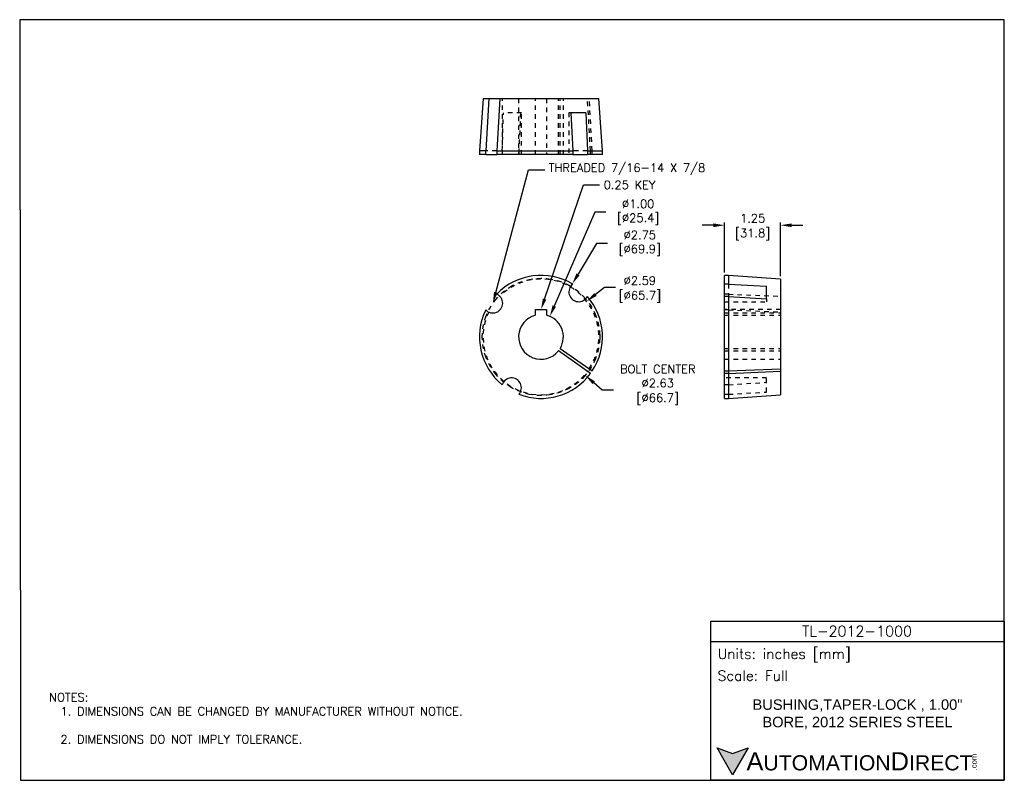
# Model space of a CAD drawing. Extents: x 909.4 to 931.4, y -8.5 to 8.5.
import ezdxf
from ezdxf import colors
from ezdxf.entities.mleader import LeaderData, LeaderLine
from ezdxf.math import Vec2, Vec3

# ---------------------------------------------------------------- set-up
doc = ezdxf.new("R2010")
doc.units = 0
doc.header["$LTSCALE"] = 4
doc.header["$MEASUREMENT"] = 0
doc.linetypes.add('CENTER2', pattern=[1.125, 0.75, -0.125, 0.125, -0.125])
doc.linetypes.add('HIDDEN2', pattern=[0.1875, 0.125, -0.0625])
doc.layers.get('0').update_dxf_attribs({"linetype": 'CONTINUOUS'})
doc.layers.get('DEFPOINTS').update_dxf_attribs({"linetype": 'CONTINUOUS'})
for name, color, linetype in [('CENTER', 40, 'CENTER2'), ('DIMENSIONS', 140, 'CONTINUOUS'), ('DIMENSIONS @ 1', 140, 'CONTINUOUS'), ('HIDDEN', 102, 'HIDDEN2'), ('TEXT', 140, 'CONTINUOUS')]:
    doc.layers.add(name, color=color, linetype=linetype)
doc.styles.add('\\M+2ABAC\\M+2A6A11', font='txt')
doc.styles.add('ROMANS', font='romans.shx')
doc.styles.get("Standard").update_dxf_attribs({"font": 'romans.shx'})
doc.dimstyles.get("Standard").update_dxf_attribs({"dimtxt": 0.1875, "dimasz": 0.25, "dimexe": 0.0625, "dimexo": 0.0625, "dimgap": 0.0625, "dimtad": 0, "dimtih": 1, "dimtoh": 1, "dimzin": 0, "dimdsep": 46, "dimtxsty": 'Standard', "dimcen": 0, "dimadec": 0, "dimazin": 0, "dimtfac": 1, "dimtofl": 0, "dimtmove": 0, "dimatfit": 3, "dimfxl": 0, "dimtolj": 1, "dimtzin": 0, "dimarcsym": 0})

# ---------------------------------------------------------------- blocks, each defined once
blk = doc.blocks.new('*D1')
at = {"layer": 'DEFPOINTS', "color": 0, "ltscale": 0.05}
for p in [(926.411, 3.872), (925.161, 2.752), (926.411, 2.67)]:
    blk.add_point(p, dxfattribs=at)
at = {"layer": 'DIMENSIONS', "color": 0, "lineweight": -2, "ltscale": 0.05}
for p, q in [((924.911, 3.872), (924.661, 3.872)), ((925.161, 2.814), (925.161, 3.934)), ((926.411, 2.733), (926.411, 3.934)), ((926.661, 3.872), (926.911, 3.872))]:
    blk.add_line(p, q, dxfattribs=at)
at = {"layer": 'DIMENSIONS', "color": 0, "ltscale": 0.05}
for points in [[(924.911, 3.913), (924.911, 3.83), (925.161, 3.872)], [(926.661, 3.913), (926.661, 3.83), (926.411, 3.872)]]:
    blk.add_solid(points, dxfattribs=at)
at = {"layer": 'DIMENSIONS', "color": 0, "ltscale": 0.05, "char_height": 0.1875, "attachment_point": 5}
for s, insert in [('\\A1;1.25', (925.786, 4.028)), ('\\A1;[31.8]', (925.786, 3.666))]:
    blk.add_mtext(s, dxfattribs=dict(at, insert=insert))
blk = doc.blocks.new('*D3')
at = {"layer": 'DEFPOINTS', "color": 0, "ltscale": 0.05}
for p in [(921.255, 1.836), (920.859, 0.918)]:
    blk.add_point(p, dxfattribs=at)
at = {"layer": 'DIMENSIONS', "color": 0, "lineweight": -2, "ltscale": 0.05}
for p, q in [((922.258, 4.163), (921.354, 2.065)), ((922.508, 4.163), (922.258, 4.163))]:
    blk.add_line(p, q, dxfattribs=at)
at = {"layer": 'DIMENSIONS', "color": 0, "ltscale": 0.05}
blk.add_solid([(921.315, 2.082), (921.392, 2.049), (921.255, 1.836)], dxfattribs=at)
at = {"layer": 'DIMENSIONS', "color": 0, "ltscale": 0.05, "insert": (923.165, 4.163), "char_height": 0.1875, "attachment_point": 5}
blk.add_mtext('\\A1; ∅1.00\\P [∅25.4]', dxfattribs=at)
blk = doc.blocks.new('*D4')
at = {"layer": 'DEFPOINTS', "color": 0, "ltscale": 0.05}
for p in [(921.757, 2.56), (920.356, 0.194)]:
    blk.add_point(p, dxfattribs=at)
at = {"layer": 'DIMENSIONS', "color": 0, "lineweight": -2, "ltscale": 0.05}
for p, q in [((922.295, 3.467), (921.885, 2.775)), ((922.545, 3.467), (922.295, 3.467))]:
    blk.add_line(p, q, dxfattribs=at)
at = {"layer": 'DIMENSIONS', "color": 0, "ltscale": 0.05}
blk.add_solid([(921.849, 2.796), (921.92, 2.754), (921.757, 2.56)], dxfattribs=at)
at = {"layer": 'DIMENSIONS', "color": 0, "ltscale": 0.05, "insert": (923.201, 3.467), "char_height": 0.1875, "attachment_point": 5}
blk.add_mtext('\\A1; ∅2.75\\P [∅69.9]', dxfattribs=at)
blk = doc.blocks.new('*D2')
at = {"layer": 'DEFPOINTS', "color": 0, "ltscale": 0.05}
for p in [(922.078, 2.171), (920.036, 0.582)]:
    blk.add_point(p, dxfattribs=at)
at = {"layer": 'DIMENSIONS', "color": 0, "lineweight": -2, "ltscale": 0.05}
for p, q in [((922.473, 2.478), (922.275, 2.325)), ((922.723, 2.478), (922.473, 2.478))]:
    blk.add_line(p, q, dxfattribs=at)
at = {"layer": 'DIMENSIONS', "color": 0, "ltscale": 0.05}
blk.add_solid([(922.25, 2.357), (922.301, 2.292), (922.078, 2.171)], dxfattribs=at)
at = {"layer": 'DIMENSIONS', "color": 0, "ltscale": 0.05, "char_height": 0.1875, "attachment_point": 5}
for s, insert in [('\\A1;∅2.59', (923.267, 2.634)), ('\\A1;[∅65.7]', (923.267, 2.273))]:
    blk.add_mtext(s, dxfattribs=dict(at, insert=insert))
blk = doc.blocks.new('*D6')
at = {"layer": 'DEFPOINTS', "color": 0, "ltscale": 0.05}
for p in [(920.066, 2.238), (922.047, 0.516)]:
    blk.add_point(p, dxfattribs=at)
at = {"layer": 'DIMENSIONS', "color": 0, "lineweight": -2, "ltscale": 0.05}
for p, q in [((922.425, 0.188), (922.236, 0.352)), ((922.675, 0.188), (922.425, 0.188))]:
    blk.add_line(p, q, dxfattribs=at)
at = {"layer": 'DIMENSIONS', "color": 0, "ltscale": 0.05}
blk.add_solid([(922.263, 0.383), (922.209, 0.32), (922.047, 0.516)], dxfattribs=at)
at = {"layer": 'DIMENSIONS', "color": 0, "ltscale": 0.05, "char_height": 0.1875, "attachment_point": 5}
for s, insert in [('\\A1;BOLT CENTER\\P∅2.63', (923.666, 0.5)), ('\\A1;[∅66.7]', (923.666, -0.017))]:
    blk.add_mtext(s, dxfattribs=dict(at, insert=insert))

msp = doc.modelspace()

# ---------------------------------------------------------------- hatches: boundary and pattern name
at = {"layer": 'TEXT'}
msp.add_hatch(color=256, dxfattribs=at).paths.add_polyline_path([(925.688, -7.809), (925.339, -7.936), (924.99, -7.809), (925.339, -8.414)])

# ---------------------------------------------------------------- linework, layer by layer
for p, q in [((919.763, 6.701), (919.682, 5.538)), ((919.763, 6.701), (922.35, 6.701)), ((922.432, 5.538), (922.35, 6.701)), ((922.058, 6.388), (921.723, 6.388)), ((919.682, 5.538), (919.682, 5.451)), ((919.821, 5.451), (919.821, 5.538)), ((922.094, 5.538), (922.432, 5.538)), ((922.432, 5.451), (922.432, 5.538)), ((919.821, 5.451), (919.682, 5.451)), ((919.821, 5.451), (920.067, 5.451)), ((921.766, 5.451), (920.067, 5.451)), ((921.766, 5.451), (922.094, 5.451)), ((922.432, 5.451), (922.094, 5.451)), ((925.248, 2.752), (925.161, 2.752)), ((925.161, 0.002), (925.161, 2.752)), ((926.411, 2.67), (925.248, 2.752)), ((925.248, 2.752), (925.248, 2.555)), ((926.411, 2.67), (926.411, 0.083)), ((926.098, 2.23), (926.098, 2.511)), ((925.248, 2.28), (925.248, 0.002)), ((920.932, 1.861), (920.932, 1.986)), ((920.932, 1.986), (921.182, 1.986)), ((921.182, 1.986), (921.182, 1.861)), ((921.485, 1.119), (922.202, 0.616)), ((922.163, 0.56), (921.446, 1.062)), ((925.248, 0.616), (926.411, 0.663)), ((925.161, 0.616), (925.248, 0.616)), ((925.248, 0.56), (926.411, 0.607)), ((925.161, 0.002), (925.248, 0.002)), ((925.248, 0.002), (926.411, 0.083))]:
    msp.add_line(p, q)
at = {"ltscale": 0.05}
for p, q in [((919.888, 6.701), (919.821, 5.538)), ((920.135, 6.701), (920.067, 5.538)), ((921.723, 6.388), (921.766, 5.538)), ((922.058, 6.388), (922.094, 5.538)), ((919.821, 5.538), (919.682, 5.538)), ((920.067, 5.538), (921.766, 5.538)), ((920.067, 5.538), (920.067, 5.451)), ((921.766, 5.538), (921.766, 5.451)), ((922.094, 5.538), (922.094, 5.451)), ((925.248, 2.555), (925.161, 2.555)), ((925.248, 2.555), (926.098, 2.511)), ((925.248, 2.28), (925.161, 2.28)), ((925.248, 2.28), (926.098, 2.23)), ((925.248, 0.56), (925.161, 0.56))]:
    msp.add_line(p, q, dxfattribs=at)
for centre, radius, start, end in [((921.057, 1.377), 1.375, 58.9499, 136.0501), ((921.9, 2.382), 0.219, 127.9255, 332.0745), ((919.982, 2.13), 0.219, 222.9255, 67.0745), ((921.057, 1.377), 1.375, 326.4325, 41.0501), ((921.057, 1.377), 1.375, 153.9499, 231.0501), ((921.057, 1.377), 0.5, 104.4775, 321.0578), ((921.057, 1.377), 0.5, 328.9422, 75.5225), ((920.4, 0.24), 0.219, 317.9255, 162.0745), ((921.057, 1.377), 1.375, 248.9499, 323.5675)]:
    msp.add_arc(centre, radius, start, end)
at = {"layer": 'CENTER', "ltscale": 0.05}
msp.add_circle((921.057, 1.377), 1.312, dxfattribs=at)
at = {"layer": 'DEFPOINTS'}
msp.add_lwpolyline([(909.425, -8.534), (931.409, -8.534), (931.409, 8.466), (909.409, 8.466)], close=True, dxfattribs=at)
at = {"layer": 'HIDDEN', "ltscale": 0.05}
for p, q in [((920.2, 5.451), (920.2, 6.701)), ((920.557, 6.701), (920.557, 5.451)), ((920.932, 5.451), (920.932, 6.701)), ((921.182, 6.701), (921.182, 5.451)), ((921.446, 5.451), (921.446, 6.701)), ((921.485, 5.451), (921.485, 6.701)), ((921.557, 5.451), (921.557, 6.701)), ((922.163, 5.538), (922.096, 6.701)), ((922.202, 5.538), (922.136, 6.701)), ((920.192, 5.538), (920.219, 6.388)), ((920.619, 6.388), (920.219, 6.388)), ((920.597, 6.388), (920.563, 5.538)), ((920.619, 5.451), (920.619, 6.388)), ((921.723, 6.388), (921.682, 6.388)), ((921.682, 6.388), (921.682, 5.451)), ((920.067, 5.538), (919.821, 5.538)), ((920.192, 5.538), (920.192, 5.451)), ((920.563, 5.538), (920.563, 5.451)), ((922.094, 5.538), (921.766, 5.538)), ((922.163, 5.451), (922.163, 5.538)), ((922.202, 5.451), (922.202, 5.538)), ((925.248, 2.555), (925.248, 2.28)), ((925.248, 2.331), (925.161, 2.331)), ((925.248, 2.331), (926.411, 2.285)), ((926.098, 2.23), (926.098, 2.163)), ((925.161, 2.163), (926.098, 2.163)), ((926.411, 1.986), (925.161, 1.986)), ((925.248, 1.981), (925.161, 1.981)), ((925.248, 1.981), (926.411, 1.932)), ((925.161, 1.911), (926.411, 1.911)), ((925.161, 1.861), (926.411, 1.861)), ((925.161, 1.119), (926.411, 1.119)), ((925.161, 1.062), (926.411, 1.062)), ((925.161, 0.877), (926.411, 0.877)), ((926.098, 0.459), (925.161, 0.459)), ((926.098, 0.144), (926.098, 0.459)), ((925.248, 0.307), (925.161, 0.307)), ((925.248, 0.307), (926.098, 0.362)), ((925.161, 0.094), (925.248, 0.094)), ((925.248, 0.094), (926.098, 0.144))]:
    msp.add_line(p, q, dxfattribs=at)
for start, end in [(326.5226, 135.406), (154.594, 323.4774)]:
    msp.add_arc((921.057, 1.377), 1.294, start, end, dxfattribs=at)
at = {"layer": 'TEXT'}
msp.add_line((924.85, -5.43), (931.409, -5.43), dxfattribs=at)
for points in [[(924.85, -8.534), (924.85, -4.978), (931.409, -4.978), (931.409, -8.534)], [(925.688, -7.809), (925.339, -8.414), (924.99, -7.809), (925.339, -7.936)]]:
    msp.add_lwpolyline(points, close=True, dxfattribs=at)

# ---------------------------------------------------------------- texts
for s, insert, char_height, width, attachment_point, style in [('TL-2012-1000', (928.119, -5.2), 0.23384, 4.4017, 5, 'ROMANS'), (' Units: inches [mm]', (924.85, -5.744), 0.22608, 6.55966, 4, 'ROMANS'), (' Scale: Full', (924.85, -6.196), 0.22608, 6.55966, 4, 'ROMANS'), ('{\\fArial|b0|i0|c0|p34;     \\H1.2x;A\\H0.8333x;UTOMATION\\H1.2x;D\\H0.8333x;IRECT}', (924.99, -8.111), 0.33912, 5.7446, 4, '\\M+2ABAC\\M+2A6A11')]:
    msp.add_mtext(s, dxfattribs=dict(at, insert=insert, char_height=char_height, width=width, attachment_point=attachment_point, style=style))
at = {"layer": 'TEXT', "insert": (910.065, -6.585), "char_height": 0.1875, "attachment_point": 1}
msp.add_mtext_dynamic_manual_height_columns('NOTES:\\P  1. DIMENSIONS CAN BE CHANGED BY MANUFACTURER WITHOUT NOTICE.\\P  \\P  2. DIMENSIONS DO NOT IMPLY TOLERANCE.', width=11.45245, gutter_width=17.5, heights=[0], dxfattribs=at)
at = {"layer": 'TEXT', "insert": (928.129, -7.058), "char_height": 0.23384, "width": 5.2409, "attachment_point": 5}
msp.add_mtext('{\\fArial|b0|i0|c0|p34;BUSHING,TAPER-LOCK , 1.00" BORE, 2012 SERIES STEEL}', dxfattribs=at)
at = {"layer": 'TEXT', "insert": (930.67, -8.31), "char_height": 0.12208, "width": 0.36177, "attachment_point": 1, "rotation": 90, "style": '\\M+2ABAC\\M+2A6A11'}
msp.add_mtext('{\\fArial|b0|i0|c0|p34;.com}', dxfattribs=at)

# ---------------------------------------------------------------- dimensions: what is measured, and where the dimension line sits
at = {"layer": 'DIMENSIONS @ 1', "ltscale": 0.05}
for p1, p2, picture, middle in [((920.859, 0.918), (921.255, 1.836), '*D3', (923.165, 4.163)), ((920.356, 0.194), (921.757, 2.56), '*D4', (923.201, 3.467))]:
    dim = msp.add_diameter_dim_2p(p1=p1, p2=p2, text=' <>', dimstyle='Standard', override={"dimscale": 1, "dimpost": '\\X', "dimtix": 0, "dimtofl": 0, "dimtmove": 0, "dimatfit": 3}, dxfattribs=at)
    dim.commit()
    dim.dimension.update_dxf_attribs({"geometry": picture, "text_midpoint": middle, "dimtype": 131})
dim = msp.add_linear_dim(base=(926.411, 3.872), p1=(925.161, 2.752), p2=(926.411, 2.67), dimstyle='Standard', override={"dimscale": 1, "dimpost": '\\X', "dimtix": 0, "dimtofl": 0, "dimtmove": 0, "dimatfit": 3}, dxfattribs=at)
dim.commit()
dim.dimension.update_dxf_attribs({"geometry": '*D1', "text_midpoint": (925.786, 3.872)})
dim = msp.add_diameter_dim_2p(p1=(920.036, 0.582), p2=(922.078, 2.171), dimstyle='Standard', override={"dimscale": 1, "dimpost": '\\X', "dimtix": 0, "dimtofl": 0, "dimtmove": 0, "dimatfit": 3}, dxfattribs=at)
dim.commit()
dim.dimension.update_dxf_attribs({"geometry": '*D2', "text_midpoint": (923.267, 2.478)})
dim = msp.add_diameter_dim_2p(p1=(920.066, 2.238), p2=(922.047, 0.516), text='BOLT CENTER\\P<>', dimstyle='Standard', override={"dimscale": 1, "dimpost": '\\X', "dimtix": 0, "dimtofl": 0, "dimtmove": 0, "dimatfit": 3}, dxfattribs=at)
dim.commit()
dim.dimension.update_dxf_attribs({"geometry": '*D6', "text_midpoint": (923.666, 0.188)})

# ---------------------------------------------------------------- leaders
at = {"layer": 'DIMENSIONS', "ltscale": 0.05}
ml = msp.add_multileader_mtext('Standard', dxfattribs=at)
ml.set_content('\\A1;THREADED 7/16-14 X 7/8 ', color=256)
ml.set_leader_properties()
ml.build(insert=Vec2(0, 0))
ml.multileader.update_dxf_attribs({"text_left_attachment_type": 2, "text_right_attachment_type": 2, "dogleg_length": 0.36, "arrow_head_size": 0.25})
ctx = ml.context
ctx.base_point, ctx.char_height, ctx.arrow_head_size, ctx.landing_gap_size, ctx.plane_origin = Vec3(921.141, 5.108), 0.1875, 0.25, 0.09, Vec3(917.281, 1.799)
ctx.left_attachment, ctx.right_attachment = 2, 2
notes = []
notes.append((ctx, [(0, (1, 1, 0), (920.781, 5.108), (1, 0), 0.36, [(0, [(919.982, 2.13)], 0, [])])]))
ctx.mtext.insert, ctx.mtext.flow_direction = Vec3(921.231, 5.251), 5
ml = msp.add_multileader_mtext('Standard', dxfattribs=at)
ml.set_content('0.25 KEY', color=256)
ml.set_leader_properties()
ml.build(insert=Vec2(0, 0))
ml.multileader.update_dxf_attribs({"text_left_attachment_type": 2, "text_right_attachment_type": 2, "dogleg_length": 0.36, "arrow_head_size": 0.25})
ctx = ml.context
ctx.base_point, ctx.char_height, ctx.arrow_head_size, ctx.landing_gap_size, ctx.plane_origin = Vec3(922.367, 4.774), 0.1875, 0.25, 0.09, Vec3(921.057, 1.986)
ctx.left_attachment, ctx.right_attachment = 2, 2
notes.append((ctx, [(0, (1, 1, 0), (922.007, 4.774), (1, 0), 0.36, [(0, [(921.057, 1.986)], 0, [])])]))
ctx.mtext.insert, ctx.mtext.flow_direction = Vec3(922.457, 4.868), 5
for ctx, leaders in notes:
    for number, flags, end, landing, length, lines in leaders:
        leader = LeaderData()
        leader.index, (leader.has_last_leader_line, leader.has_dogleg_vector, leader.attachment_direction) = number, flags
        leader.last_leader_point, leader.dogleg_vector, leader.dogleg_length = Vec3(end), Vec3(landing), length
        for number, points, colour, breaks in lines:
            line = LeaderLine()
            line.index, line.vertices, line.color, line.breaks = number, Vec3.list(points), colors.encode_raw_color(colour), breaks
            leader.lines.append(line)
        ctx.leaders.append(leader)

doc.saveas('drawing.dxf')
